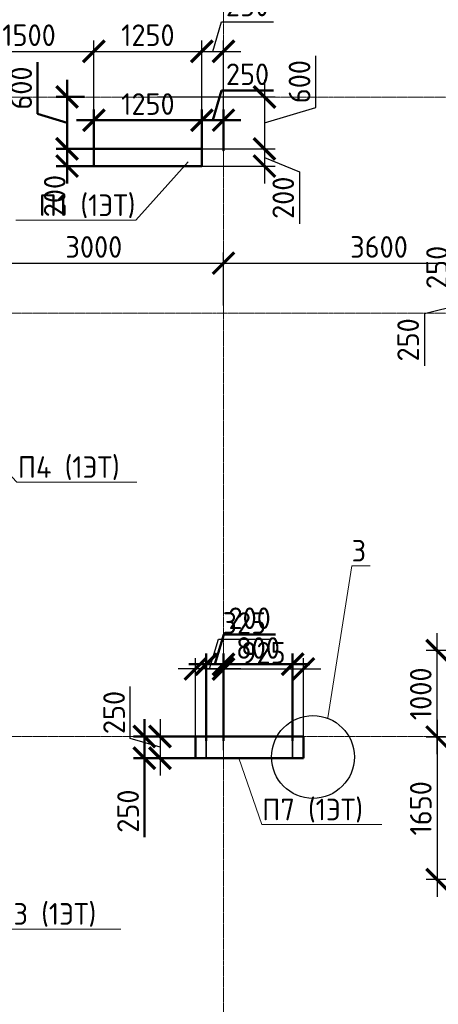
# Model space of a CAD drawing. Header units: millimetres. Extents: x 263826 to 1718326, y -423071 to 70137.
# Tile 167 of 256: x 389786 to 394630, y -80645 to -69251. Entities that reach past the tile are written whole.
import ezdxf
from ezdxf import colors
from ezdxf.entities.mleader import LeaderData, LeaderLine
from ezdxf.math import Vec2, Vec3

# ---------------------------------------------------------------- set-up
doc = ezdxf.new("R2010")
doc.units = ezdxf.units.MM
doc.linetypes.add('______5', pattern=[1100, 800, -100, 100, -100])
doc.linetypes.add('осевая', pattern=[50.8, 31.75, -6.35, 6.35, -6.35])
doc.layers.add('Колонна_ бетон', color=7, linetype='Continuous', lineweight=50, true_color=0xb4b496)
for name, color, linetype, lineweight in [('Конструкции 0.5', 5, 'Continuous', 50), ('Надписи', 200, 'Continuous', 18), ('Оси', 40, '______5', 18), ('подоснова', 151, 'Continuous', 5), ('РАЗМЕРЫ', 1, 'Continuous', 9)]:
    doc.layers.add(name, color=color, linetype=linetype, lineweight=lineweight)
doc.styles.add('GOST-2.304_Type-B', font='GOST_Common.ttf')
doc.dimstyles.new('СПДС', dxfattribs={"dimscale": 100, "dimtxt": 2.5, "dimasz": 2.5, "dimexe": 1.25, "dimexo": 0, "dimtad": 1, "dimdec": 0, "dimtxsty": 'GOST-2.304_Type-B', "dimblk": 'ARCHTICK', "dimcen": 2.5, "dimdle": 2, "dimadec": 0, "dimazin": 2, "dimtfac": 0.75, "dimtdec": 0, "dimtmove": 1, "dimatfit": 3, "dimfxl": 1, "dimtolj": 1, "dimarcsym": 1})

# ---------------------------------------------------------------- blocks, each defined once
blk = doc.blocks.new('_ArchTick')
at = {"color": 0, "linetype": 'ByBlock', "const_width": 0.15}
blk.add_lwpolyline([(-0.5, -0.5), (0.5, 0.5)], dxfattribs=at)
blk = doc.blocks.new('*D3038')
at = {"layer": 'DEFPOINTS', "color": 0, "transparency": 16777216}
for p in [(392144, -72069), (389144, -72396), (392144, -72558)]:
    blk.add_point(p, dxfattribs=at)
at = {"layer": 'РАЗМЕРЫ', "color": 0, "lineweight": -2, "transparency": 16777216}
for p, q in [((389144, -72396), (389144, -71944)), ((392144, -72558), (392144, -71944)), ((388944, -72069), (392344, -72069))]:
    blk.add_line(p, q, dxfattribs=at)
at = {"layer": 'РАЗМЕРЫ', "color": 0, "lineweight": -2, "transparency": 16777216, "xscale": 250, "yscale": 250, "zscale": 250, "rotation": 180}
blk.add_blockref('_ArchTick', (389144, -72069), dxfattribs=at)
at = {"layer": 'РАЗМЕРЫ', "color": 0, "lineweight": -2, "transparency": 16777216, "xscale": 250, "yscale": 250, "zscale": 250}
blk.add_blockref('_ArchTick', (392144, -72069), dxfattribs=at)
at = {"layer": 'РАЗМЕРЫ', "color": 0, "lineweight": 0, "transparency": 16777216, "insert": (390644, -71881), "char_height": 250, "attachment_point": 5, "style": 'GOST-2.304_Type-B'}
blk.add_mtext('\\A1;3000', dxfattribs=at)
blk = doc.blocks.new('*D3136')
at = {"layer": 'DEFPOINTS', "color": 0, "transparency": 16777216}
for p in [(395744, -72069), (392144, -72558), (395744, -72533)]:
    blk.add_point(p, dxfattribs=at)
at = {"layer": 'РАЗМЕРЫ', "color": 0, "lineweight": -2, "transparency": 16777216}
for p, q in [((392144, -72558), (392144, -71944)), ((395744, -72533), (395744, -71944)), ((391944, -72069), (395944, -72069))]:
    blk.add_line(p, q, dxfattribs=at)
at = {"layer": 'РАЗМЕРЫ', "color": 0, "lineweight": -2, "transparency": 16777216, "xscale": 250, "yscale": 250, "zscale": 250, "rotation": 180}
blk.add_blockref('_ArchTick', (392144, -72069), dxfattribs=at)
at = {"layer": 'РАЗМЕРЫ', "color": 0, "lineweight": -2, "transparency": 16777216, "xscale": 250, "yscale": 250, "zscale": 250}
blk.add_blockref('_ArchTick', (395744, -72069), dxfattribs=at)
at = {"layer": 'РАЗМЕРЫ', "color": 0, "lineweight": 0, "transparency": 16777216, "insert": (393944, -71881), "char_height": 250, "attachment_point": 5, "style": 'GOST-2.304_Type-B'}
blk.add_mtext('\\A1;3600', dxfattribs=at)
blk = doc.blocks.new('*D3141')
at = {"layer": 'DEFPOINTS', "color": 0, "transparency": 16777216}
for p in [(395000, -72396), (395824, -72396), (395700, -72646)]:
    blk.add_point(p, dxfattribs=at)
at = {"layer": 'РАЗМЕРЫ', "color": 0, "lineweight": -2, "transparency": 16777216}
for p, q in [((395000, -72846), (395000, -72196)), ((395824, -72396), (394875, -72396)), ((395000, -72521), (394469, -72656)), ((394469, -72656), (394469, -73256)), ((395700, -72646), (394875, -72646))]:
    blk.add_line(p, q, dxfattribs=at)
at = {"layer": 'РАЗМЕРЫ', "color": 0, "lineweight": -2, "transparency": 16777216, "xscale": 250, "yscale": 250, "zscale": 250}
for p, rotation in [((395000, -72396), 90), ((395000, -72646), 270)]:
    blk.add_blockref('_ArchTick', p, dxfattribs=dict(at, rotation=rotation))
at = {"layer": 'РАЗМЕРЫ', "color": 0, "lineweight": 0, "transparency": 16777216, "insert": (394281, -72956), "char_height": 250, "attachment_point": 5, "rotation": 90, "style": 'GOST-2.304_Type-B'}
blk.add_mtext('\\A1;250', dxfattribs=at)
blk = doc.blocks.new('*D3146')
at = {"layer": 'DEFPOINTS', "color": 0, "transparency": 16777216}
for p in [(390644, -69618), (389144, -70506), (390644, -70746)]:
    blk.add_point(p, dxfattribs=at)
at = {"layer": 'РАЗМЕРЫ', "color": 0, "lineweight": -2, "transparency": 16777216}
for p, q in [((389144, -70506), (389144, -69493)), ((390644, -70746), (390644, -69493)), ((388944, -69618), (390844, -69618))]:
    blk.add_line(p, q, dxfattribs=at)
at = {"layer": 'РАЗМЕРЫ', "color": 0, "lineweight": -2, "transparency": 16777216, "xscale": 250, "yscale": 250, "zscale": 250, "rotation": 180}
blk.add_blockref('_ArchTick', (389144, -69618), dxfattribs=at)
at = {"layer": 'РАЗМЕРЫ', "color": 0, "lineweight": -2, "transparency": 16777216, "xscale": 250, "yscale": 250, "zscale": 250}
blk.add_blockref('_ArchTick', (390644, -69618), dxfattribs=at)
at = {"layer": 'РАЗМЕРЫ', "color": 0, "lineweight": 0, "transparency": 16777216, "insert": (389894, -69431), "char_height": 250, "attachment_point": 5, "style": 'GOST-2.304_Type-B'}
blk.add_mtext('\\A1;1500', dxfattribs=at)
blk = doc.blocks.new('*D3147')
at = {"layer": 'DEFPOINTS', "color": 0, "transparency": 16777216}
for p in [(391894, -69618), (390644, -70746), (391894, -70746)]:
    blk.add_point(p, dxfattribs=at)
at = {"layer": 'РАЗМЕРЫ', "color": 0, "lineweight": -2, "transparency": 16777216}
for p, q in [((390644, -70746), (390644, -69493)), ((391894, -70746), (391894, -69493)), ((390444, -69618), (392094, -69618))]:
    blk.add_line(p, q, dxfattribs=at)
at = {"layer": 'РАЗМЕРЫ', "color": 0, "lineweight": -2, "transparency": 16777216, "xscale": 250, "yscale": 250, "zscale": 250, "rotation": 180}
blk.add_blockref('_ArchTick', (390644, -69618), dxfattribs=at)
at = {"layer": 'РАЗМЕРЫ', "color": 0, "lineweight": -2, "transparency": 16777216, "xscale": 250, "yscale": 250, "zscale": 250}
blk.add_blockref('_ArchTick', (391894, -69618), dxfattribs=at)
at = {"layer": 'РАЗМЕРЫ', "color": 0, "lineweight": 0, "transparency": 16777216, "insert": (391269, -69431), "char_height": 250, "attachment_point": 5, "style": 'GOST-2.304_Type-B'}
blk.add_mtext('\\A1;1250', dxfattribs=at)
blk = doc.blocks.new('*D3148')
at = {"layer": 'DEFPOINTS', "color": 0, "transparency": 16777216}
for p in [(392144, -69618), (391894, -70746), (392144, -70773)]:
    blk.add_point(p, dxfattribs=at)
at = {"layer": 'РАЗМЕРЫ', "color": 0, "lineweight": -2, "transparency": 16777216}
for p, q in [((392019, -69618), (392122, -69275)), ((392122, -69275), (392722, -69275)), ((391894, -70746), (391894, -69493)), ((392144, -70773), (392144, -69493)), ((391694, -69618), (392344, -69618))]:
    blk.add_line(p, q, dxfattribs=at)
at = {"layer": 'РАЗМЕРЫ', "color": 0, "lineweight": -2, "transparency": 16777216, "xscale": 250, "yscale": 250, "zscale": 250, "rotation": 180}
blk.add_blockref('_ArchTick', (391894, -69618), dxfattribs=at)
at = {"layer": 'РАЗМЕРЫ', "color": 0, "lineweight": -2, "transparency": 16777216, "xscale": 250, "yscale": 250, "zscale": 250}
blk.add_blockref('_ArchTick', (392144, -69618), dxfattribs=at)
at = {"layer": 'РАЗМЕРЫ', "color": 0, "lineweight": 0, "transparency": 16777216, "insert": (392422, -69087), "char_height": 250, "attachment_point": 5, "style": 'GOST-2.304_Type-B'}
blk.add_mtext('\\A1;250', dxfattribs=at)
blk = doc.blocks.new('*D3149')
at = {"layer": 'DEFPOINTS', "color": 0, "transparency": 16777216}
for p in [(391381, -70146), (391381, -70746), (392618, -70746)]:
    blk.add_point(p, dxfattribs=at)
at = {"layer": 'РАЗМЕРЫ', "color": 0, "lineweight": -2, "transparency": 16777216}
for p, q in [((393211, -70268), (393211, -69668)), ((392618, -69946), (392618, -70946)), ((391381, -70146), (392743, -70146)), ((392618, -70446), (393211, -70268)), ((391381, -70746), (392743, -70746))]:
    blk.add_line(p, q, dxfattribs=at)
at = {"layer": 'РАЗМЕРЫ', "color": 0, "lineweight": -2, "transparency": 16777216, "xscale": 250, "yscale": 250, "zscale": 250}
for p, rotation in [((392618, -70146), 90), ((392618, -70746), 270)]:
    blk.add_blockref('_ArchTick', p, dxfattribs=dict(at, rotation=rotation))
at = {"layer": 'РАЗМЕРЫ', "color": 0, "lineweight": 0, "transparency": 16777216, "insert": (393024, -69968), "char_height": 250, "attachment_point": 5, "rotation": 90, "style": 'GOST-2.304_Type-B'}
blk.add_mtext('\\A1;600', dxfattribs=at)
blk = doc.blocks.new('*D3150')
at = {"layer": 'DEFPOINTS', "color": 0, "transparency": 16777216}
for p in [(391381, -70746), (391894, -70946), (392618, -70946)]:
    blk.add_point(p, dxfattribs=at)
at = {"layer": 'РАЗМЕРЫ', "color": 0, "lineweight": -2, "transparency": 16777216}
for p, q in [((392618, -70546), (392618, -71146)), ((391381, -70746), (392743, -70746)), ((392618, -70846), (393024, -71012)), ((391894, -70946), (392743, -70946)), ((393024, -71012), (393024, -71612))]:
    blk.add_line(p, q, dxfattribs=at)
at = {"layer": 'РАЗМЕРЫ', "color": 0, "lineweight": -2, "transparency": 16777216, "xscale": 250, "yscale": 250, "zscale": 250}
for p, rotation in [((392618, -70746), 90), ((392618, -70946), 270)]:
    blk.add_blockref('_ArchTick', p, dxfattribs=dict(at, rotation=rotation))
at = {"layer": 'РАЗМЕРЫ', "color": 0, "lineweight": 0, "transparency": 16777216, "insert": (392836, -71312), "char_height": 250, "attachment_point": 5, "rotation": 90, "style": 'GOST-2.304_Type-B'}
blk.add_mtext('\\A1;200', dxfattribs=at)
blk = doc.blocks.new('*D3175')
at = {"layer": 'DEFPOINTS', "color": 0, "transparency": 16777216}
for p in [(391819, -76764), (391819, -77597), (392144, -77706)]:
    blk.add_point(p, dxfattribs=at)
at = {"layer": 'РАЗМЕРЫ', "color": 0, "lineweight": -2, "transparency": 16777216}
for p, q in [((391982, -76764), (392085, -76421)), ((392085, -76421), (392685, -76421)), ((391819, -77597), (391819, -76639)), ((392144, -77706), (392144, -76639)), ((392344, -76764), (391619, -76764))]:
    blk.add_line(p, q, dxfattribs=at)
at = {"layer": 'РАЗМЕРЫ', "color": 0, "lineweight": -2, "transparency": 16777216, "xscale": 250, "yscale": 250, "zscale": 250, "rotation": 180}
blk.add_blockref('_ArchTick', (391819, -76764), dxfattribs=at)
at = {"layer": 'РАЗМЕРЫ', "color": 0, "lineweight": -2, "transparency": 16777216, "xscale": 250, "yscale": 250, "zscale": 250}
blk.add_blockref('_ArchTick', (392144, -76764), dxfattribs=at)
at = {"layer": 'РАЗМЕРЫ', "color": 0, "lineweight": 0, "transparency": 16777216, "insert": (392385, -76233), "char_height": 250, "attachment_point": 5, "style": 'GOST-2.304_Type-B'}
blk.add_mtext('\\A1;325', dxfattribs=at)
blk = doc.blocks.new('*D3176')
at = {"layer": 'DEFPOINTS', "color": 0, "transparency": 16777216}
for p in [(393069, -76764), (392144, -77492), (393069, -77546)]:
    blk.add_point(p, dxfattribs=at)
at = {"layer": 'РАЗМЕРЫ', "color": 0, "lineweight": -2, "transparency": 16777216}
for p, q in [((392144, -77492), (392144, -76639)), ((393069, -77546), (393069, -76639)), ((391944, -76764), (393269, -76764))]:
    blk.add_line(p, q, dxfattribs=at)
at = {"layer": 'РАЗМЕРЫ', "color": 0, "lineweight": -2, "transparency": 16777216, "xscale": 250, "yscale": 250, "zscale": 250, "rotation": 180}
blk.add_blockref('_ArchTick', (392144, -76764), dxfattribs=at)
at = {"layer": 'РАЗМЕРЫ', "color": 0, "lineweight": -2, "transparency": 16777216, "xscale": 250, "yscale": 250, "zscale": 250}
blk.add_blockref('_ArchTick', (393069, -76764), dxfattribs=at)
at = {"layer": 'РАЗМЕРЫ', "color": 0, "lineweight": 0, "transparency": 16777216, "insert": (392607, -76577), "char_height": 250, "attachment_point": 5, "style": 'GOST-2.304_Type-B'}
blk.add_mtext('\\A1;925', dxfattribs=at)
blk = doc.blocks.new('*D3177')
at = {"layer": 'DEFPOINTS', "color": 0, "transparency": 16777216}
for p in [(392024, -77546), (391410, -77796), (392024, -77796)]:
    blk.add_point(p, dxfattribs=at)
at = {"layer": 'РАЗМЕРЫ', "color": 0, "lineweight": -2, "transparency": 16777216}
for p, q in [((391066, -77568), (391066, -76968)), ((391410, -77346), (391410, -77996)), ((391410, -77671), (391066, -77568)), ((392024, -77546), (391285, -77546)), ((392024, -77796), (391285, -77796))]:
    blk.add_line(p, q, dxfattribs=at)
at = {"layer": 'РАЗМЕРЫ', "color": 0, "lineweight": -2, "transparency": 16777216, "xscale": 250, "yscale": 250, "zscale": 250}
for p, rotation in [((391410, -77546), 90), ((391410, -77796), 270)]:
    blk.add_blockref('_ArchTick', p, dxfattribs=dict(at, rotation=rotation))
at = {"layer": 'РАЗМЕРЫ', "color": 0, "lineweight": 0, "transparency": 16777216, "insert": (390878, -77268), "char_height": 250, "attachment_point": 5, "rotation": 90, "style": 'GOST-2.304_Type-B'}
blk.add_mtext('\\A1;250', dxfattribs=at)
blk = doc.blocks.new('*D3091')
at = {"layer": 'DEFPOINTS', "color": 0, "transparency": 16777216}
for p in [(394615, -76552), (395845, -76552), (395370, -77552)]:
    blk.add_point(p, dxfattribs=at)
at = {"layer": 'РАЗМЕРЫ', "color": 0, "lineweight": -2, "transparency": 16777216}
for p, q in [((394615, -77752), (394615, -76352)), ((395845, -76552), (394490, -76552)), ((395370, -77552), (394490, -77552))]:
    blk.add_line(p, q, dxfattribs=at)
at = {"layer": 'РАЗМЕРЫ', "color": 0, "lineweight": -2, "transparency": 16777216, "xscale": 250, "yscale": 250, "zscale": 250}
for p, rotation in [((394615, -76552), 90), ((394615, -77552), 270)]:
    blk.add_blockref('_ArchTick', p, dxfattribs=dict(at, rotation=rotation))
at = {"layer": 'РАЗМЕРЫ', "color": 0, "lineweight": 0, "transparency": 16777216, "insert": (394427, -77052), "char_height": 250, "attachment_point": 5, "rotation": 90, "style": 'GOST-2.304_Type-B'}
blk.add_mtext('\\A1;1000', dxfattribs=at)
blk = doc.blocks.new('*D3092')
at = {"layer": 'DEFPOINTS', "color": 0, "transparency": 16777216}
for p in [(395370, -77552, 3100), (394615, -79202), (395744, -79202, 3100)]:
    blk.add_point(p, dxfattribs=at)
at = {"layer": 'РАЗМЕРЫ', "color": 0, "lineweight": -2, "transparency": 16777216}
for p, q in [((394615, -77352), (394615, -79402)), ((395370, -77552), (394490, -77552)), ((395744, -79202), (394490, -79202))]:
    blk.add_line(p, q, dxfattribs=at)
at = {"layer": 'РАЗМЕРЫ', "color": 0, "lineweight": -2, "transparency": 16777216, "xscale": 250, "yscale": 250, "zscale": 250}
for p, rotation in [((394615, -77552), 90), ((394615, -79202), 270)]:
    blk.add_blockref('_ArchTick', p, dxfattribs=dict(at, rotation=rotation))
at = {"layer": 'РАЗМЕРЫ', "color": 0, "lineweight": 0, "transparency": 16777216, "insert": (394427, -78377), "char_height": 250, "attachment_point": 5, "rotation": 90, "style": 'GOST-2.304_Type-B'}
blk.add_mtext('\\A1;1650', dxfattribs=at)
blk = doc.blocks.new('_None')
blk = doc.blocks.new('*D3285')
at = {"layer": 'DEFPOINTS', "color": 0, "transparency": 16777216}
for p in [(403760, -195680, -200), (403062, -195930), (403570, -195930, -560)]:
    blk.add_point(p, dxfattribs=at)
at = {"layer": 'РАЗМЕРЫ', "color": 0, "lineweight": -2, "transparency": 16777216}
for p, q in [((402718, -195702), (402718, -195102)), ((403062, -195480), (403062, -196130)), ((403062, -195805), (402718, -195702)), ((403760, -195680), (402937, -195680)), ((403570, -195930), (402937, -195930))]:
    blk.add_line(p, q, dxfattribs=at)
at = {"layer": 'РАЗМЕРЫ', "color": 0, "lineweight": -2, "transparency": 16777216, "xscale": 250, "yscale": 250, "zscale": 250}
for p, rotation in [((403062, -195680), 90), ((403062, -195930), 270)]:
    blk.add_blockref('_ArchTick', p, dxfattribs=dict(at, rotation=rotation))
at = {"layer": 'РАЗМЕРЫ', "color": 0, "lineweight": 0, "transparency": 16777216, "insert": (402531, -195402), "char_height": 250, "attachment_point": 5, "rotation": 90, "style": 'GOST-2.304_Type-B'}
blk.add_mtext('\\A1;250', dxfattribs=at)
blk = doc.blocks.new('*D3306')
at = {"layer": 'DEFPOINTS', "color": 0, "transparency": 16777216}
for p in [(400060, -199994), (400060, -200880), (400860, -200880)]:
    blk.add_point(p, dxfattribs=at)
at = {"layer": 'РАЗМЕРЫ', "color": 0, "lineweight": -2, "transparency": 16777216}
for p, q in [((400060, -200880), (400060, -199869)), ((400860, -200880), (400860, -199869)), ((401060, -199994), (399860, -199994))]:
    blk.add_line(p, q, dxfattribs=at)
at = {"layer": 'РАЗМЕРЫ', "color": 0, "lineweight": -2, "transparency": 16777216, "xscale": 250, "yscale": 250, "zscale": 250, "rotation": 180}
blk.add_blockref('_ArchTick', (400060, -199994), dxfattribs=at)
at = {"layer": 'РАЗМЕРЫ', "color": 0, "lineweight": -2, "transparency": 16777216, "xscale": 250, "yscale": 250, "zscale": 250}
blk.add_blockref('_ArchTick', (400860, -199994), dxfattribs=at)
at = {"layer": 'РАЗМЕРЫ', "color": 0, "lineweight": 0, "transparency": 16777216, "insert": (400460, -199806), "char_height": 250, "attachment_point": 5, "style": 'GOST-2.304_Type-B'}
blk.add_mtext('\\A1;800', dxfattribs=at)
blk = doc.blocks.new('*D3307')
at = {"layer": 'DEFPOINTS', "color": 0, "transparency": 16777216}
for p in [(399860, -199994), (399860, -200880), (400060, -200880)]:
    blk.add_point(p, dxfattribs=at)
at = {"layer": 'РАЗМЕРЫ', "color": 0, "lineweight": -2, "transparency": 16777216}
for p, q in [((399960, -199994), (400063, -199650)), ((400063, -199650), (400663, -199650)), ((399860, -200880), (399860, -199869)), ((400060, -200880), (400060, -199869)), ((400260, -199994), (399660, -199994))]:
    blk.add_line(p, q, dxfattribs=at)
at = {"layer": 'РАЗМЕРЫ', "color": 0, "lineweight": -2, "transparency": 16777216, "xscale": 250, "yscale": 250, "zscale": 250, "rotation": 180}
blk.add_blockref('_ArchTick', (399860, -199994), dxfattribs=at)
at = {"layer": 'РАЗМЕРЫ', "color": 0, "lineweight": -2, "transparency": 16777216, "xscale": 250, "yscale": 250, "zscale": 250}
blk.add_blockref('_ArchTick', (400060, -199994), dxfattribs=at)
at = {"layer": 'РАЗМЕРЫ', "color": 0, "lineweight": 0, "transparency": 16777216, "insert": (400363, -199462), "char_height": 250, "attachment_point": 5, "style": 'GOST-2.304_Type-B'}
blk.add_mtext('\\A1;200', dxfattribs=at)
blk = doc.blocks.new('*D3308')
at = {"layer": 'DEFPOINTS', "color": 0, "transparency": 16777216}
for p in [(399144, -200830), (399860, -200830, 0), (399867, -201080, 160)]:
    blk.add_point(p, dxfattribs=at)
at = {"layer": 'РАЗМЕРЫ', "color": 0, "lineweight": -2, "transparency": 16777216}
for p, q in [((399144, -201280), (399144, -200630)), ((399860, -200830), (399019, -200830)), ((399867, -201080), (399019, -201080)), ((399144, -201994), (399144, -201080))]:
    blk.add_line(p, q, dxfattribs=at)
at = {"layer": 'РАЗМЕРЫ', "color": 0, "lineweight": -2, "transparency": 16777216, "xscale": 250, "yscale": 250, "zscale": 250}
for p, rotation in [((399144, -200830), 90), ((399144, -201080), 270)]:
    blk.add_blockref('_ArchTick', p, dxfattribs=dict(at, rotation=rotation))
at = {"layer": 'РАЗМЕРЫ', "color": 0, "lineweight": 0, "transparency": 16777216, "insert": (398956, -201694), "char_height": 250, "attachment_point": 5, "rotation": 90, "style": 'GOST-2.304_Type-B'}
blk.add_mtext('\\A1;250', dxfattribs=at)
blk = doc.blocks.new('*D3330')
at = {"layer": 'DEFPOINTS', "color": 0, "transparency": 16777216}
for p in [(399810, -193699), (399810, -194080), (400060, -194053)]:
    blk.add_point(p, dxfattribs=at)
at = {"layer": 'РАЗМЕРЫ', "color": 0, "lineweight": -2, "transparency": 16777216}
for p, q in [((399935, -193699), (400038, -193355)), ((400038, -193355), (400638, -193355)), ((399810, -194080), (399810, -193574)), ((400060, -194053), (400060, -193574)), ((400260, -193699), (399610, -193699))]:
    blk.add_line(p, q, dxfattribs=at)
at = {"layer": 'РАЗМЕРЫ', "color": 0, "lineweight": -2, "transparency": 16777216, "xscale": 250, "yscale": 250, "zscale": 250, "rotation": 180}
blk.add_blockref('_ArchTick', (399810, -193699), dxfattribs=at)
at = {"layer": 'РАЗМЕРЫ', "color": 0, "lineweight": -2, "transparency": 16777216, "xscale": 250, "yscale": 250, "zscale": 250}
blk.add_blockref('_ArchTick', (400060, -193699), dxfattribs=at)
at = {"layer": 'РАЗМЕРЫ', "color": 0, "lineweight": 0, "transparency": 16777216, "insert": (400338, -193168), "char_height": 250, "attachment_point": 5, "style": 'GOST-2.304_Type-B'}
blk.add_mtext('\\A1;250', dxfattribs=at)
blk = doc.blocks.new('*D3331')
at = {"layer": 'DEFPOINTS', "color": 0, "transparency": 16777216}
for p in [(398560, -193699), (398560, -194080), (399810, -194080)]:
    blk.add_point(p, dxfattribs=at)
at = {"layer": 'РАЗМЕРЫ', "color": 0, "lineweight": -2, "transparency": 16777216}
for p, q in [((398560, -194080), (398560, -193574)), ((399810, -194080), (399810, -193574)), ((400010, -193699), (398360, -193699))]:
    blk.add_line(p, q, dxfattribs=at)
at = {"layer": 'РАЗМЕРЫ', "color": 0, "lineweight": -2, "transparency": 16777216, "xscale": 250, "yscale": 250, "zscale": 250, "rotation": 180}
blk.add_blockref('_ArchTick', (398560, -193699), dxfattribs=at)
at = {"layer": 'РАЗМЕРЫ', "color": 0, "lineweight": -2, "transparency": 16777216, "xscale": 250, "yscale": 250, "zscale": 250}
blk.add_blockref('_ArchTick', (399810, -193699), dxfattribs=at)
at = {"layer": 'РАЗМЕРЫ', "color": 0, "lineweight": 0, "transparency": 16777216, "insert": (399185, -193512), "char_height": 250, "attachment_point": 5, "style": 'GOST-2.304_Type-B'}
blk.add_mtext('\\A1;1250', dxfattribs=at)
blk = doc.blocks.new('*D3332')
at = {"layer": 'DEFPOINTS', "color": 0, "transparency": 16777216}
for p in [(398451, -193430, -560), (398250, -194030), (398618, -194030, -200)]:
    blk.add_point(p, dxfattribs=at)
at = {"layer": 'РАЗМЕРЫ', "color": 0, "lineweight": -2, "transparency": 16777216}
for p, q in [((397906, -193627), (397906, -193027)), ((398250, -193230), (398250, -194230)), ((398451, -193430), (398125, -193430)), ((398250, -193730), (397906, -193627)), ((398618, -194030), (398125, -194030))]:
    blk.add_line(p, q, dxfattribs=at)
at = {"layer": 'РАЗМЕРЫ', "color": 0, "lineweight": -2, "transparency": 16777216, "xscale": 250, "yscale": 250, "zscale": 250}
for p, rotation in [((398250, -193430), 90), ((398250, -194030), 270)]:
    blk.add_blockref('_ArchTick', p, dxfattribs=dict(at, rotation=rotation))
at = {"layer": 'РАЗМЕРЫ', "color": 0, "lineweight": 0, "transparency": 16777216, "insert": (397719, -193327), "char_height": 250, "attachment_point": 5, "rotation": 90, "style": 'GOST-2.304_Type-B'}
blk.add_mtext('\\A1;600', dxfattribs=at)
blk = doc.blocks.new('*D3333')
at = {"layer": 'DEFPOINTS', "color": 0, "transparency": 16777216}
for p in [(398695, -194030, -200), (398250, -194230), (398695, -194230, -200)]:
    blk.add_point(p, dxfattribs=at)
at = {"layer": 'РАЗМЕРЫ', "color": 0, "lineweight": -2, "transparency": 16777216}
for p, q in [((398250, -193830), (398250, -194430)), ((398695, -194030), (398125, -194030)), ((398695, -194230), (398125, -194230))]:
    blk.add_line(p, q, dxfattribs=at)
at = {"layer": 'РАЗМЕРЫ', "color": 0, "lineweight": -2, "transparency": 16777216, "xscale": 250, "yscale": 250, "zscale": 250}
for p, rotation in [((398250, -194030), 90), ((398250, -194230), 270)]:
    blk.add_blockref('_ArchTick', p, dxfattribs=dict(at, rotation=rotation))
at = {"layer": 'РАЗМЕРЫ', "color": 0, "lineweight": 0, "transparency": 16777216, "insert": (398107, -194577), "char_height": 250, "attachment_point": 5, "rotation": 90, "style": 'GOST-2.304_Type-B'}
blk.add_mtext('\\A1;200', dxfattribs=at)
blk = doc.blocks.new('оси2')
at = {"layer": 'Оси', "color": 16, "linetype": 'осевая', "lineweight": 0, "ltscale": 0.5, "transparency": 33554687}
for p, q in [((1020445.5, 5465.4), (1020445.5, -20739.3)), ((979200, -7292.9), (1032582.1, -7292.9)), ((979200, -9792.9), (1032582.1, -9792.9)), ((979200, -14692.9), (1032582.1, -14692.9))]:
    blk.add_line(p, q, dxfattribs=at)
blk = doc.blocks.new('51151')
at = {"layer": 'Колонна_ бетон', "color": 180, "linetype": 'Continuous', "lineweight": 35, "transparency": 33554687}
for p, q in [((399809.6, -194030.5, 360), (398559.6, -194030.5, 360)), ((398559.6, -194030.5, 360), (398559.6, -194230.5, 360)), ((399809.6, -194230.5, 360), (399809.6, -194030.5, 360)), ((398559.6, -194230.5, 360), (399809.6, -194230.5, 360)), ((399860, -200830.5, 360), (399860, -201080.5, 360)), ((400860.1, -200830.5, 200), (399860.1, -200830.5, 200)), ((400860, -201080.5, 360), (400860, -200830.5, 360)), ((400860, -201080.5, 360), (399860, -201080.5, 360))]:
    blk.add_line(p, q, dxfattribs=at)
at = {"layer": 'РАЗМЕРЫ'}
blk.add_blockref('оси2', (-620385.4, -186137.6, -560), dxfattribs=at)
at = {"layer": 'РАЗМЕРЫ', "color": 146, "lineweight": 0}
for base, p1, p2, picture, middle in [((398250.2, -194030.5, 560), (398451, -193430.5), (398618.1, -194030.5, 360), '*D3332', (397719, -193564.8, 560)), ((403062.2, -195930.5, 560), (403760, -195680.5, 360), (403570.1, -195930.5), '*D3285', (402531, -195639.8, 560))]:
    dim = blk.add_linear_dim(base=base, p1=p1, p2=p2, angle=90, dimstyle='СПДС', override={"dimtofl": 0}, dxfattribs=at)
    dim.commit()
    dim.dimension.update_dxf_attribs({"geometry": picture, "text_midpoint": middle})
for base, p1, p2, picture, middle in [((399809.8, -193699.1, 560), (400060, -194052.6, 560), (399809.8, -194080.5, 560), '*D3330', (400100.5, -193167.9, 560)), ((398559.8, -193699.1, 560), (399809.8, -194080.5, 560), (398559.8, -194080.5, 560), '*D3331', (399184.8, -193511.6, 560)), ((399860.1, -199993.6, 200), (400060, -200880.5, 200), (399860.1, -200880.5, 200), '*D3307', (400125.7, -199462.4, 200)), ((400060, -199993.6, 200), (400860.1, -200880.5, 200), (400060, -200880.5, 200), '*D3306', (400460.1, -199806.1, 200))]:
    dim = blk.add_linear_dim(base=base, p1=p1, p2=p2, dimstyle='СПДС', override={"dimtofl": 0}, dxfattribs=at)
    dim.commit()
    dim.dimension.update_dxf_attribs({"geometry": picture, "text_midpoint": middle})
for base, p1, p2, picture, middle in [((398250.2, -194230.5, 560), (398694.7, -194030.5, 360), (398694.7, -194230.5, 360), '*D3333', (398294.7, -194576.6, 560)), ((399143.7, -200830.5, 200), (399866.7, -201080.5, 360), (399860.1, -200830.5, 200), '*D3308', (399141.2, -201694.1, 200))]:
    dim = blk.add_linear_dim(base=base, p1=p1, p2=p2, angle=90, dimstyle='СПДС', override={"dimtofl": 0}, dxfattribs=at)
    dim.commit()
    dim.dimension.update_dxf_attribs({"geometry": picture, "text_midpoint": middle, "dimtype": 128})
at = {"layer": 'Надписи', "color": 0, "ltscale": 0.3}
ml = blk.add_multileader_mtext('Standard', dxfattribs=at)
ml.set_content('П1 (2-5ЭТ)', color=4, style='GOST-2.304_Type-B')
ml.set_leader_properties(color=256, linetype='ByLayer', lineweight=15)
ml.set_arrow_properties(name='NONE')
ml.build(insert=Vec2(0, 0))
ml.multileader.update_dxf_attribs({"text_left_attachment_type": 6, "text_right_attachment_type": 6, "dogleg_length": 0.1, "arrow_head_size": 18})
ctx = ml.context
ctx.base_point, ctx.char_height, ctx.arrow_head_size, ctx.landing_gap_size, ctx.plane_origin = Vec3(400235.3, -194894.2, 560), 250, 18, 20, Vec3(395533.7, -194012.5, 560)
ctx.left_attachment, ctx.right_attachment, ctx.text_align_type = 6, 6, 1
notes = []
notes.append((ctx, [(1, (1, 1, 0), (400235.2, -194894.2, 560), (1, 0), 0.1, [(2, [(399472.6, -194230.5, 560), (399472.6, -194230.5, 560), (399472.6, -194230.5, 560)], 0, [])])]))
ctx.mtext.insert, ctx.mtext.alignment, ctx.mtext.flow_direction = Vec3(400998.1, -194594.2, 560), 2, 5
at = {"layer": 'Надписи', "color": 4, "ltscale": 0.3}
ml = blk.add_multileader_mtext('Standard', dxfattribs=at)
ml.set_content('П4 (2-5ЭТ)', color=4, style='GOST-2.304_Type-B')
ml.set_leader_properties(color=256, linetype='ByLayer', lineweight=15)
ml.set_arrow_properties(name='NONE')
ml.build(insert=Vec2(0, 0))
ml.multileader.update_dxf_attribs({"text_left_attachment_type": 6, "text_right_attachment_type": 6, "dogleg_length": 0.1, "arrow_head_size": 18})
ctx = ml.context
ctx.base_point, ctx.char_height, ctx.arrow_head_size, ctx.landing_gap_size, ctx.plane_origin = Vec3(401530.4, -197970.8, 200), 250, 18, 20, Vec3(400316.2, -197383.4, 200)
ctx.left_attachment, ctx.right_attachment, ctx.text_align_type = 6, 6, 1
notes.append((ctx, [(0, (1, 1, 0), (403131.1, -197970.8, 200), (-1, 0), 0.1, [(2, [(403727.8, -197180.5, 200), (403727.8, -197180.5, 200), (403727.8, -197180.5, 200)], 0, [])])]))
ctx.mtext.insert, ctx.mtext.alignment, ctx.mtext.flow_direction = Vec3(402330.7, -197670.8, 200), 2, 5
at = {"layer": 'Надписи', "color": 0, "ltscale": 0.3}
ml = blk.add_multileader_mtext('Standard', dxfattribs=at)
ml.set_content('{\\C256;П5 }(2-5ЭТ)', color=4, style='GOST-2.304_Type-B')
ml.set_leader_properties(color=256, linetype='ByLayer', lineweight=15)
ml.set_arrow_properties(name='NONE')
ml.build(insert=Vec2(0, 0))
ml.multileader.update_dxf_attribs({"text_left_attachment_type": 6, "text_right_attachment_type": 6, "dogleg_length": 0.1, "arrow_head_size": 18})
ctx = ml.context
ctx.base_point, ctx.char_height, ctx.arrow_head_size, ctx.landing_gap_size, ctx.plane_origin = Vec3(398410, -202622.7, 360), 250, 18, 20, Vec3(397094.1, -201065.7, 360)
ctx.left_attachment, ctx.right_attachment, ctx.text_align_type = 6, 6, 1
notes.append((ctx, [(0, (1, 1, 0), (399985.7, -202622.7, 360), (-1, 0), 0.1, [(2, [(400679.3, -201080.5, 360), (400679.3, -201080.5, 360), (400679.3, -201080.5, 360)], 0, [])])]))
ctx.mtext.insert, ctx.mtext.alignment, ctx.mtext.flow_direction = Vec3(399197.8, -202322.7, 360), 2, 5
for ctx, leaders in notes:
    for number, flags, end, landing, length, lines in leaders:
        leader = LeaderData()
        leader.index, (leader.has_last_leader_line, leader.has_dogleg_vector, leader.attachment_direction) = number, flags
        leader.last_leader_point, leader.dogleg_vector, leader.dogleg_length = Vec3(end), Vec3(landing), length
        for number, points, colour, breaks in lines:
            line = LeaderLine()
            line.index, line.vertices, line.color, line.breaks = number, Vec3.list(points), colors.encode_raw_color(colour), breaks
            leader.lines.append(line)
        ctx.leaders.append(leader)

msp = doc.modelspace()

# ---------------------------------------------------------------- linework, layer by layer
at = {"color": 4, "lineweight": 30}
msp.add_circle((393179.34357, -77783.09801, 3797.37226), 479.12095, dxfattribs=at)
at = {"layer": 'Конструкции 0.5', "color": 30, "true_color": 0xf26722}
for p, q in [((391894.25096, -70746.10567, -360), (390643.89233, -70746.10566, -360)), ((390643.89233, -70746.10566, -360), (390643.89233, -70946.10565, -360)), ((391894.25096, -70946.10565, -360), (391894.25096, -70746.10567, -360)), ((390643.89233, -70946.10565, -360), (391894.25096, -70946.10565, -360)), ((391944.16931, -77546.10567, -360), (391819.08414, -77546.10567, -360)), ((392824.16931, -77546.10567, -360), (391944.16931, -77546.10567, -360)), ((392944.16931, -77546.10567, -360), (392824.16931, -77546.10567, -360)), ((391819.08414, -77796.10567, -360), (391944.16931, -77796.10567, -360)), ((391944.16931, -77796.10567, -360), (392824.16931, -77796.10567, -360)), ((392824.16931, -77796.10567, -360), (392944.16931, -77796.10567, -360))]:
    msp.add_line(p, q, dxfattribs=at)
at = {"layer": 'Конструкции 0.5', "color": 2}
for p, q in [((391819.08414, -77546.10567, -360), (391819.08414, -77796.10567, -360)), ((393069.08411, -77546.10567, -360), (392944.16931, -77546.10567, -360)), ((393069.08411, -77796.10567, -360), (393069.08411, -77546.10567, -360)), ((392944.16931, -77796.10567, -360), (393069.08411, -77796.10567, -360))]:
    msp.add_line(p, q, dxfattribs=at)

# ---------------------------------------------------------------- block references
at = {"layer": 'Конструкции 0.5', "color": 4}
msp.add_blockref('51151', (-7915.73855, 123284.35732, -559.99999), dxfattribs=at)

# ---------------------------------------------------------------- dimensions: what is measured, and where the dimension line sits
at = {"layer": 'РАЗМЕРЫ', "color": 30, "lineweight": 0, "true_color": 0xf26722}
for base, p1, p2, picture, middle in [((392144.34672, -69618.26024, -360), (391894.25096, -70746.10567, -360), (392144.34672, -70773.45013, -360), '*D3148', (392184.92384, -69087.01024, -360)), ((390643.89233, -69618.26024, -360), (389144.34672, -70506.2853, -360), (390643.89233, -70746.10566, -360), '*D3146', (389894.11953, -69430.76024, -360)), ((391894.25096, -69618.26024, -360), (390643.89233, -70746.10566, -360), (391894.25096, -70746.10567, -360), '*D3147', (391269.07165, -69430.76024, -360)), ((392144.34672, -72068.83028, -360), (389144.34676, -72396.10573, -360), (392144.34672, -72558.1812, -360), '*D3038', (390644.34674, -71881.33028, -360)), ((395744.36265, -72068.83028, -360), (392144.34672, -72558.1812, -360), (395744.36265, -72532.62924, -360), '*D3136', (393944.35469, -71881.33028, -360)), ((391819.08414, -76764.43866, -360), (392144.34672, -77705.60897, -360), (391819.08414, -77596.50722, -360), '*D3175', (392147.34043, -76233.18866, -360))]:
    dim = msp.add_linear_dim(base=base, p1=p1, p2=p2, dimstyle='СПДС', dxfattribs=at)
    dim.commit()
    dim.dimension.update_dxf_attribs({"geometry": picture, "text_midpoint": middle})
for base, p1, p2, picture, middle in [((392617.61364, -70746.10566, -360), (391381.48822, -70146.10567, -360), (391381.48822, -70746.10566, -360), '*D3149', (393023.86364, -70205.48067, -360)), ((394614.60522, -76552.01366, -360), (395370.3769, -77552.01345, -360), (395845.34868, -76552.01366, -360), '*D3091', (394427.10522, -77052.01355, -360)), ((391409.53717, -77796.10567, -360), (392023.60112, -77546.10567, -360), (392023.60112, -77796.10567, -360), '*D3177', (390878.28717, -77505.48067, -360)), ((394614.60522, -79201.69874, -3460), (395370.3769, -77552.01345, -360), (395744.29884, -79201.69874, -360), '*D3092', (394427.10522, -78376.85609, -3460))]:
    dim = msp.add_linear_dim(base=base, p1=p1, p2=p2, angle=90, dimstyle='СПДС', dxfattribs=at)
    dim.commit()
    dim.dimension.update_dxf_attribs({"geometry": picture, "text_midpoint": middle})
for base, p1, p2, picture, middle in [((392617.61364, -70946.10565, -360), (391381.48822, -70746.10566, -360), (391894.25096, -70946.10565, -360), '*D3150', (393023.86364, -71074.01087, -360)), ((394999.90597, -72396.10607, -360), (395699.65867, -72646.10567, -360), (395824.36265, -72396.10607, -360), '*D3141', (394468.65597, -72718.05488, -360))]:
    dim = msp.add_linear_dim(base=base, p1=p1, p2=p2, angle=90, dimstyle='СПДС', dxfattribs=at)
    dim.commit()
    dim.dimension.update_dxf_attribs({"geometry": picture, "text_midpoint": middle, "dimtype": 160})
at = {"layer": 'РАЗМЕРЫ', "color": 2, "lineweight": 0}
dim = msp.add_linear_dim(base=(393069.08411, -76764.43866, -360), p1=(392144.34672, -77491.93078, -360), p2=(393069.08411, -77546.10567, -360), dimstyle='СПДС', dxfattribs=at)
dim.commit()
dim.dimension.update_dxf_attribs({"geometry": '*D3176', "text_midpoint": (392606.71542, -76576.93866, -360)})

# ---------------------------------------------------------------- leaders
at = {"layer": 'подоснова', "color": 30, "ltscale": 0.3, "true_color": 0xf26722}
ml = msp.add_multileader_mtext('Standard', dxfattribs=at)
ml.set_content('П1 (1ЭТ)', color=4, style='GOST-2.304_Type-B')
ml.set_leader_properties(color=256, linetype='ByLayer', lineweight=15)
ml.set_arrow_properties(name='NONE')
ml.build(insert=Vec2(0, 0))
ml.multileader.update_dxf_attribs({"text_left_attachment_type": 6, "text_right_attachment_type": 6, "dogleg_length": 0.1, "arrow_head_size": 18})
ctx = ml.context
ctx.base_point, ctx.char_height, ctx.arrow_head_size, ctx.landing_gap_size, ctx.plane_origin = Vec3(390376.50338, -69020.45308, -360), 250, 18, 20, Vec3(381864.73324, -68015.64047, -360)
ctx.left_attachment, ctx.right_attachment, ctx.text_align_type = 6, 6, 1
notes = []
notes.append((ctx, [(1, (1, 1, 0), (391502.20944, -69020.45308, -360), (-1, 0), 0.1, [(0, [(391707.66858, -68147.82832, -360)], 0, [])])]))
ctx.mtext.insert, ctx.mtext.alignment, ctx.mtext.flow_direction = Vec3(390939.30641, -68720.45308, -360), 2, 5
ml = msp.add_multileader_mtext('Standard', dxfattribs=at)
ml.set_content('П1 (1ЭТ)', color=4, style='GOST-2.304_Type-B')
ml.set_leader_properties(color=256, linetype='ByLayer', lineweight=15)
ml.set_arrow_properties(name='NONE')
ml.build(insert=Vec2(0, 0))
ml.multileader.update_dxf_attribs({"text_left_attachment_type": 6, "text_right_attachment_type": 6, "dogleg_length": 0.1, "arrow_head_size": 18})
ctx = ml.context
ctx.base_point, ctx.char_height, ctx.arrow_head_size, ctx.landing_gap_size, ctx.plane_origin = Vec3(390002.75159, -71573.08141, 6897.37226), 250, 18, 20, Vec3(381891.04801, -70763.13368, 6897.37226)
ctx.left_attachment, ctx.right_attachment, ctx.text_align_type = 6, 6, 1
notes.append((ctx, [(1, (1, 1, 0), (391128.45766, -71573.08141, 6897.37226), (-1, 0), 0.1, [(0, [(391733.98336, -70895.32153, 6897.37226)], 0, [])])]))
ctx.mtext.insert, ctx.mtext.alignment, ctx.mtext.flow_direction = Vec3(390565.55463, -71273.08141, 6897.37226), 2, 5
ml = msp.add_multileader_mtext('Standard', dxfattribs=at)
ml.set_content('П4 (1ЭТ)', color=5, style='GOST-2.304_Type-B')
ml.set_leader_properties(color=256, linetype='ByLayer', lineweight=15)
ml.set_arrow_properties(name='NONE')
ml.build(insert=Vec2(0, 0))
ml.multileader.update_dxf_attribs({"text_left_attachment_type": 6, "text_right_attachment_type": 6, "dogleg_length": 0.1, "arrow_head_size": 18})
ctx = ml.context
ctx.base_point, ctx.char_height, ctx.arrow_head_size, ctx.landing_gap_size, ctx.plane_origin = Vec3(389753.31854, -74603.19769, -719.99999), 250, 18, 20, Vec3(382147.89639, -72175.61978, -719.99999)
ctx.left_attachment, ctx.right_attachment, ctx.text_align_type = 6, 6, 1
notes.append((ctx, [(0, (1, 1, 0), (389753.21854, -74603.19769, -719.99999), (1, 0), 0.1, [(0, [(389052.58695, -73855.87495, -719.99999)], 0, [])])]))
ctx.mtext.insert, ctx.mtext.alignment, ctx.mtext.flow_direction = Vec3(390353.62157, -74303.19769, -719.99999), 2, 5
ml = msp.add_multileader_mtext('Standard', dxfattribs=at)
ml.set_content('П7 (1ЭТ)', color=5, style='GOST-2.304_Type-B')
ml.set_leader_properties(color=256, linetype='ByLayer', lineweight=15)
ml.set_arrow_properties(name='NONE')
ml.build(insert=Vec2(0, 0))
ml.multileader.update_dxf_attribs({"text_left_attachment_type": 6, "text_right_attachment_type": 6, "dogleg_length": 0.1, "arrow_head_size": 18})
ctx = ml.context
ctx.base_point, ctx.char_height, ctx.arrow_head_size, ctx.landing_gap_size, ctx.plane_origin = Vec3(392587.75669, -78565.74113, 2380.00001), 250, 18, 20, Vec3(384982.33454, -76138.16322, 2380.00001)
ctx.left_attachment, ctx.right_attachment, ctx.text_align_type = 6, 6, 1
notes.append((ctx, [(0, (1, 1, 0), (392587.65669, -78565.74113, 2380.00001), (1, 0), 0.1, [(0, [(392320.0273, -77796.10567, 2380.00001)], 0, [])])]))
ctx.mtext.insert, ctx.mtext.alignment, ctx.mtext.flow_direction = Vec3(393175.55972, -78265.74113, 2380.00001), 2, 5
ml = msp.add_multileader_mtext('Standard', dxfattribs=at)
ml.set_content('П13 (1ЭТ)', color=5, style='GOST-2.304_Type-B')
ml.set_leader_properties(color=256, linetype='ByLayer', lineweight=15)
ml.set_arrow_properties(name='NONE')
ml.build(insert=Vec2(0, 0))
ml.multileader.update_dxf_attribs({"text_left_attachment_type": 6, "text_right_attachment_type": 6, "dogleg_length": 0.1, "arrow_head_size": 18})
ctx = ml.context
ctx.base_point, ctx.char_height, ctx.arrow_head_size, ctx.landing_gap_size, ctx.plane_origin = Vec3(389377.73639, -79773.65975, -719.99999), 250, 18, 20, Vec3(381772.31425, -77346.08185, -719.99999)
ctx.left_attachment, ctx.right_attachment, ctx.text_align_type = 6, 6, 1
notes.append((ctx, [(0, (1, 1, 0), (389377.63639, -79773.65975, -719.99999), (1, 0), 0.1, [(0, [(389110.00701, -79004.02429, -719.99999)], 0, [])])]))
ctx.mtext.insert, ctx.mtext.alignment, ctx.mtext.flow_direction = Vec3(390028.03942, -79473.65975, -719.99999), 2, 5
at = {"layer": 'РАЗМЕРЫ', "color": 2, "lineweight": 0}
ml = msp.add_multileader_mtext('Standard', dxfattribs=at)
ml.set_content('3', color=5, style='GOST-2.304_Type-B')
ml.set_leader_properties(color=256, linetype='ByLayer', lineweight=15)
ml.set_arrow_properties(name='NONE')
ml.build(insert=Vec2(0, 0))
ml.multileader.update_dxf_attribs({"text_left_attachment_type": 6, "text_right_attachment_type": 6, "dogleg_length": 0.1, "arrow_head_size": 18})
ctx = ml.context
ctx.base_point, ctx.char_height, ctx.arrow_head_size, ctx.landing_gap_size, ctx.plane_origin = Vec3(393628.69104, -75571.38449, 3797.37226), 250, 18, 20, Vec3(386023.26889, -73143.80659, 3797.37226)
ctx.left_attachment, ctx.right_attachment, ctx.text_align_type = 6, 6, 1
notes.append((ctx, [(0, (1, 1, 0), (393628.59104, -75571.38449, 3797.37226), (1, 0), 0.1, [(0, [(393352.77878, -77331.67021, 3797.37226)], 0, [])])]))
ctx.mtext.insert, ctx.mtext.alignment, ctx.mtext.flow_direction = Vec3(393711.19104, -75271.38449, 3797.37226), 2, 5
for ctx, leaders in notes:
    for number, flags, end, landing, length, lines in leaders:
        leader = LeaderData()
        leader.index, (leader.has_last_leader_line, leader.has_dogleg_vector, leader.attachment_direction) = number, flags
        leader.last_leader_point, leader.dogleg_vector, leader.dogleg_length = Vec3(end), Vec3(landing), length
        for number, points, colour, breaks in lines:
            line = LeaderLine()
            line.index, line.vertices, line.color, line.breaks = number, Vec3.list(points), colors.encode_raw_color(colour), breaks
            leader.lines.append(line)
        ctx.leaders.append(leader)

doc.saveas('drawing.dxf')
